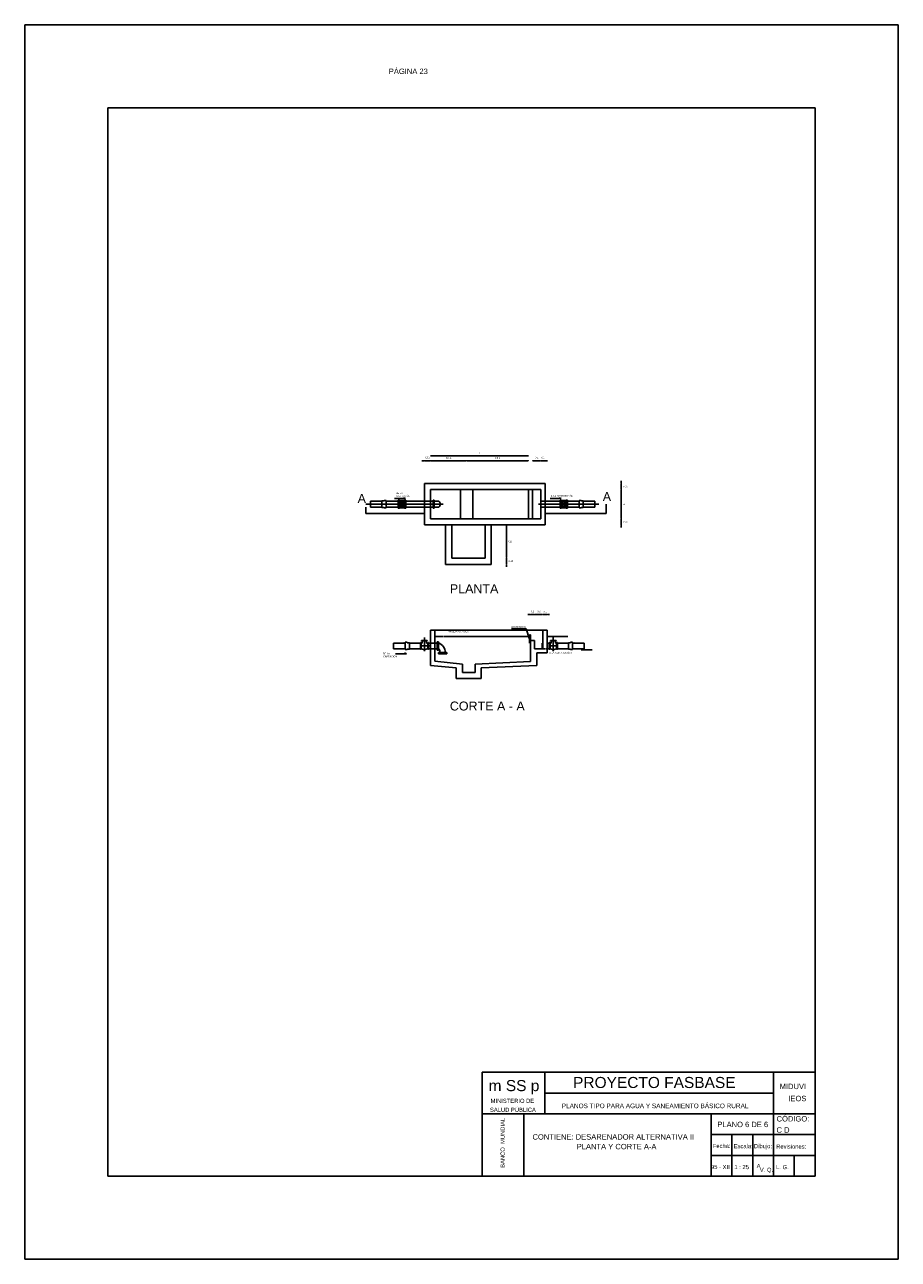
# Model space of a CAD drawing. Header units: metres. Extents: x 2029 to 4131, y 3282 to 4383.
# Tile 25 of 26: x 2539 to 2560, y 4353 to 4383. Entities that reach past the tile are written whole.
import ezdxf
from ezdxf.enums import TextEntityAlignment as Align

# ---------------------------------------------------------------- set-up
doc = ezdxf.new("R2010")
doc.units = ezdxf.units.M
doc.linetypes.add('ACAD_ISO02W100', pattern=[15, 12, -3])
doc.layers.add('Cotas', color=7, linetype='Continuous')
doc.layers.add('Dibujo', color=7, linetype='Continuous')
doc.styles.add('Annotative', font='arial.ttf')
doc.styles.get("Standard").update_dxf_attribs({"font": 'arial.ttf'})
doc.dimstyles.new('Vero', dxfattribs={"dimtxt": 0.04, "dimasz": 0.03, "dimexe": 1.25, "dimexo": 0.625, "dimgap": 0.05, "dimtad": 2, "dimtih": 1, "dimtoh": 1, "dimtxsty": 'Standard', "dimblk": 'DOT', "dimcen": 0, "dimse1": 1, "dimse2": 1, "dimadec": 0, "dimazin": 0, "dimtfac": 1, "dimtix": 1, "dimtmove": 0, "dimatfit": 2, "dimfxl": 1, "dimarcsym": 2})

# ---------------------------------------------------------------- blocks, each defined once
blk = doc.blocks.new('_Dot')
at = {"color": 0, "linetype": 'ByBlock', "lineweight": -2}
blk.add_line((-0.5, 0), (-1, 0), dxfattribs=at)
at = {"color": 0, "linetype": 'ByBlock', "const_width": 0.5}
blk.add_lwpolyline([(-0.25, 0, 1), (0.25, 0, 1)], format="xyb", close=True, dxfattribs=at)
blk = doc.blocks.new('*D183')
at = {"layer": 'Cotas', "color": 0, "linetype": 'ACAD_ISO02W100', "lineweight": -2, "transparency": 16777216}
for p, q in [((2548.308, 4372.476), (2548.278, 4372.476)), ((2548.488, 4372.476), (2548.338, 4372.476)), ((2548.518, 4372.476), (2548.548, 4372.476))]:
    blk.add_line(p, q, dxfattribs=at)
at = {"layer": 'Defpoints', "color": 0, "linetype": 'ACAD_ISO02W100', "transparency": 16777216}
for p in [(2548.338, 4372.476), (2548.338, 4371.931), (2548.488, 4371.781)]:
    blk.add_point(p, dxfattribs=at)
at = {"layer": 'Cotas', "color": 0, "linetype": 'ACAD_ISO02W100', "lineweight": -2, "transparency": 16777216, "xscale": 0.03, "yscale": 0.03, "zscale": 0.03}
blk.add_blockref('_Dot', (2548.338, 4372.476), dxfattribs=at)
at = {"layer": 'Cotas', "color": 0, "linetype": 'ACAD_ISO02W100', "lineweight": -2, "transparency": 16777216, "xscale": 0.03, "yscale": 0.03, "zscale": 0.03, "rotation": 180}
blk.add_blockref('_Dot', (2548.488, 4372.476), dxfattribs=at)
at = {"layer": 'Cotas', "color": 0, "linetype": 'ACAD_ISO02W100', "transparency": 16777216, "insert": (2548.413, 4372.551), "char_height": 0.04, "attachment_point": 5}
blk.add_mtext('0,15', dxfattribs=at)
blk = doc.blocks.new('*D184')
at = {"layer": 'Cotas', "color": 0, "lineweight": -2, "transparency": 16777216}
blk.add_line((2550.316, 4370.901), (2550.316, 4370.161), dxfattribs=at)
at = {"layer": 'Defpoints', "color": 0, "transparency": 16777216}
for p in [(2549.947, 4370.931), (2549.797, 4370.131), (2550.316, 4370.131)]:
    blk.add_point(p, dxfattribs=at)
at = {"layer": 'Cotas', "color": 0, "lineweight": -2, "transparency": 16777216, "xscale": 0.03, "yscale": 0.03, "zscale": 0.03}
for p, rotation in [((2550.316, 4370.931), 90), ((2550.316, 4370.131), 270)]:
    blk.add_blockref('_Dot', p, dxfattribs=dict(at, rotation=rotation))
at = {"layer": 'Cotas', "color": 0, "transparency": 16777216, "insert": (2550.402, 4370.531), "char_height": 0.04, "attachment_point": 5}
blk.add_mtext('0,8', dxfattribs=at)
blk = doc.blocks.new('*D185')
at = {"layer": 'Cotas', "color": 0, "lineweight": -2, "transparency": 16777216}
for p, q in [((2550.316, 4370.161), (2550.316, 4370.191)), ((2550.316, 4370.131), (2550.316, 4369.981)), ((2550.316, 4369.951), (2550.316, 4369.921))]:
    blk.add_line(p, q, dxfattribs=at)
at = {"layer": 'Defpoints', "color": 0, "transparency": 16777216}
for p in [(2549.797, 4370.131), (2549.797, 4369.981), (2550.316, 4369.981)]:
    blk.add_point(p, dxfattribs=at)
at = {"layer": 'Cotas', "color": 0, "lineweight": -2, "transparency": 16777216, "xscale": 0.03, "yscale": 0.03, "zscale": 0.03}
for p, rotation in [((2550.316, 4370.131), 270), ((2550.316, 4369.981), 90)]:
    blk.add_blockref('_Dot', p, dxfattribs=dict(at, rotation=rotation))
at = {"layer": 'Cotas', "color": 0, "transparency": 16777216, "insert": (2550.418, 4370.056), "char_height": 0.04, "attachment_point": 5}
blk.add_mtext('0,15', dxfattribs=at)
blk = doc.blocks.new('*D186')
at = {"layer": 'Cotas', "color": 0, "lineweight": -2, "transparency": 16777216}
blk.add_line((2548.518, 4372.476), (2549.325, 4372.476), dxfattribs=at)
at = {"layer": 'Defpoints', "color": 0, "transparency": 16777216}
for p in [(2549.355, 4372.476), (2548.488, 4371.781), (2549.355, 4371.781)]:
    blk.add_point(p, dxfattribs=at)
at = {"layer": 'Cotas', "color": 0, "lineweight": -2, "transparency": 16777216, "xscale": 0.03, "yscale": 0.03, "zscale": 0.03, "rotation": 180}
blk.add_blockref('_Dot', (2548.488, 4372.476), dxfattribs=at)
at = {"layer": 'Cotas', "color": 0, "lineweight": -2, "transparency": 16777216, "xscale": 0.03, "yscale": 0.03, "zscale": 0.03}
blk.add_blockref('_Dot', (2549.355, 4372.476), dxfattribs=at)
at = {"layer": 'Cotas', "color": 0, "transparency": 16777216, "insert": (2548.922, 4372.547), "char_height": 0.04, "attachment_point": 5}
blk.add_mtext('1/3 L', dxfattribs=at)
blk = doc.blocks.new('*D187')
at = {"layer": 'Cotas', "color": 0, "lineweight": -2, "transparency": 16777216}
blk.add_line((2549.385, 4372.476), (2550.808, 4372.476), dxfattribs=at)
at = {"layer": 'Defpoints', "color": 0, "transparency": 16777216}
for p in [(2550.838, 4372.476), (2549.355, 4371.771), (2550.838, 4371.781)]:
    blk.add_point(p, dxfattribs=at)
at = {"layer": 'Cotas', "color": 0, "lineweight": -2, "transparency": 16777216, "xscale": 0.03, "yscale": 0.03, "zscale": 0.03, "rotation": 180}
blk.add_blockref('_Dot', (2549.355, 4372.476), dxfattribs=at)
at = {"layer": 'Cotas', "color": 0, "lineweight": -2, "transparency": 16777216, "xscale": 0.03, "yscale": 0.03, "zscale": 0.03}
blk.add_blockref('_Dot', (2550.838, 4372.476), dxfattribs=at)
at = {"layer": 'Cotas', "color": 0, "transparency": 16777216, "insert": (2550.097, 4372.547), "char_height": 0.04, "attachment_point": 5}
blk.add_mtext('2/3 L', dxfattribs=at)
blk = doc.blocks.new('*D188')
at = {"layer": 'Cotas', "color": 0, "lineweight": -2, "transparency": 16777216}
blk.add_line((2550.968, 4372.476), (2551.108, 4372.476), dxfattribs=at)
at = {"layer": 'Defpoints', "color": 0, "transparency": 16777216}
for p in [(2551.138, 4372.476), (2550.938, 4371.781), (2551.138, 4371.781)]:
    blk.add_point(p, dxfattribs=at)
at = {"layer": 'Cotas', "color": 0, "lineweight": -2, "transparency": 16777216, "xscale": 0.03, "yscale": 0.03, "zscale": 0.03, "rotation": 180}
blk.add_blockref('_Dot', (2550.938, 4372.476), dxfattribs=at)
at = {"layer": 'Cotas', "color": 0, "lineweight": -2, "transparency": 16777216, "xscale": 0.03, "yscale": 0.03, "zscale": 0.03}
blk.add_blockref('_Dot', (2551.138, 4372.476), dxfattribs=at)
at = {"layer": 'Cotas', "color": 0, "transparency": 16777216, "insert": (2551.038, 4372.551), "char_height": 0.04, "attachment_point": 5}
blk.add_mtext('0,2', dxfattribs=at)
blk = doc.blocks.new('*D189')
at = {"layer": 'Cotas', "color": 0, "lineweight": -2, "transparency": 16777216}
for p, q in [((2551.108, 4372.476), (2551.078, 4372.476)), ((2551.138, 4372.476), (2551.238, 4372.476)), ((2551.268, 4372.476), (2551.298, 4372.476))]:
    blk.add_line(p, q, dxfattribs=at)
at = {"layer": 'Defpoints', "color": 0, "transparency": 16777216}
for p in [(2551.238, 4372.476), (2551.138, 4371.781), (2551.238, 4371.781)]:
    blk.add_point(p, dxfattribs=at)
at = {"layer": 'Cotas', "color": 0, "lineweight": -2, "transparency": 16777216, "xscale": 0.03, "yscale": 0.03, "zscale": 0.03}
blk.add_blockref('_Dot', (2551.138, 4372.476), dxfattribs=at)
at = {"layer": 'Cotas', "color": 0, "lineweight": -2, "transparency": 16777216, "xscale": 0.03, "yscale": 0.03, "zscale": 0.03, "rotation": 180}
blk.add_blockref('_Dot', (2551.238, 4372.476), dxfattribs=at)
at = {"layer": 'Cotas', "color": 0, "transparency": 16777216, "insert": (2551.188, 4372.551), "char_height": 0.04, "attachment_point": 5}
blk.add_mtext('0,1', dxfattribs=at)
blk = doc.blocks.new('*D190')
at = {"layer": 'Cotas', "color": 0, "lineweight": -2, "transparency": 16777216}
blk.add_line((2548.518, 4372.592), (2550.808, 4372.592), dxfattribs=at)
at = {"layer": 'Defpoints', "color": 0, "transparency": 16777216}
for p in [(2550.838, 4372.592), (2548.488, 4371.781), (2550.838, 4371.781)]:
    blk.add_point(p, dxfattribs=at)
at = {"layer": 'Cotas', "color": 0, "lineweight": -2, "transparency": 16777216, "xscale": 0.03, "yscale": 0.03, "zscale": 0.03, "rotation": 180}
blk.add_blockref('_Dot', (2548.488, 4372.592), dxfattribs=at)
at = {"layer": 'Cotas', "color": 0, "lineweight": -2, "transparency": 16777216, "xscale": 0.03, "yscale": 0.03, "zscale": 0.03}
blk.add_blockref('_Dot', (2550.838, 4372.592), dxfattribs=at)
at = {"layer": 'Cotas', "color": 0, "transparency": 16777216, "insert": (2549.663, 4372.662), "char_height": 0.04, "attachment_point": 5}
blk.add_mtext('L', dxfattribs=at)
blk = doc.blocks.new('*D191')
at = {"layer": 'Cotas', "color": 0, "lineweight": -2, "transparency": 16777216}
for p, q in [((2553.072, 4371.961), (2553.072, 4371.991)), ((2553.072, 4371.781), (2553.072, 4371.931)), ((2553.072, 4371.751), (2553.072, 4371.721))]:
    blk.add_line(p, q, dxfattribs=at)
at = {"layer": 'Defpoints', "color": 0, "transparency": 16777216}
for p in [(2551.138, 4371.931), (2553.072, 4371.931), (2551.138, 4371.781)]:
    blk.add_point(p, dxfattribs=at)
at = {"layer": 'Cotas', "color": 0, "lineweight": -2, "transparency": 16777216, "xscale": 0.03, "yscale": 0.03, "zscale": 0.03}
for p, rotation in [((2553.072, 4371.931), 270), ((2553.072, 4371.781), 90)]:
    blk.add_blockref('_Dot', p, dxfattribs=dict(at, rotation=rotation))
at = {"layer": 'Cotas', "color": 0, "transparency": 16777216, "insert": (2553.175, 4371.856), "char_height": 0.04, "attachment_point": 5}
blk.add_mtext('0,15', dxfattribs=at)
blk = doc.blocks.new('*D192')
at = {"layer": 'Cotas', "color": 0, "lineweight": -2, "transparency": 16777216}
blk.add_line((2553.072, 4371.111), (2553.072, 4371.751), dxfattribs=at)
at = {"layer": 'Defpoints', "color": 0, "transparency": 16777216}
for p in [(2551.138, 4371.781), (2553.072, 4371.781), (2551.138, 4371.081)]:
    blk.add_point(p, dxfattribs=at)
at = {"layer": 'Cotas', "color": 0, "lineweight": -2, "transparency": 16777216, "xscale": 0.03, "yscale": 0.03, "zscale": 0.03}
for p, rotation in [((2553.072, 4371.781), 90), ((2553.072, 4371.081), 270)]:
    blk.add_blockref('_Dot', p, dxfattribs=dict(at, rotation=rotation))
at = {"layer": 'Cotas', "color": 0, "transparency": 16777216, "insert": (2553.141, 4371.431), "char_height": 0.04, "attachment_point": 5}
blk.add_mtext('A', dxfattribs=at)
blk = doc.blocks.new('*D193')
at = {"layer": 'Cotas', "color": 0, "lineweight": -2, "transparency": 16777216}
for p, q in [((2553.072, 4371.111), (2553.072, 4371.141)), ((2553.072, 4370.931), (2553.072, 4371.081)), ((2553.072, 4370.901), (2553.072, 4370.871))]:
    blk.add_line(p, q, dxfattribs=at)
at = {"layer": 'Defpoints', "color": 0, "transparency": 16777216}
for p in [(2551.238, 4371.081), (2553.072, 4371.081), (2551.238, 4370.931)]:
    blk.add_point(p, dxfattribs=at)
at = {"layer": 'Cotas', "color": 0, "lineweight": -2, "transparency": 16777216, "xscale": 0.03, "yscale": 0.03, "zscale": 0.03}
for p, rotation in [((2553.072, 4371.081), 270), ((2553.072, 4370.931), 90)]:
    blk.add_blockref('_Dot', p, dxfattribs=dict(at, rotation=rotation))
at = {"layer": 'Cotas', "color": 0, "transparency": 16777216, "insert": (2553.175, 4371.006), "char_height": 0.04, "attachment_point": 5}
blk.add_mtext('0,15', dxfattribs=at)
blk = doc.blocks.new('*D194')
at = {"layer": 'Defpoints', "color": 0, "transparency": 16777216}
for p in [(2551.288, 4368.774), (2551.188, 4368.401), (2551.288, 4368.401)]:
    blk.add_point(p, dxfattribs=at)
at = {"layer": 'Dibujo', "color": 0, "lineweight": -2, "transparency": 16777216}
for p, q in [((2551.158, 4368.774), (2551.128, 4368.774)), ((2551.188, 4368.774), (2551.288, 4368.774)), ((2551.318, 4368.774), (2551.348, 4368.774))]:
    blk.add_line(p, q, dxfattribs=at)
at = {"layer": 'Dibujo', "color": 0, "lineweight": -2, "transparency": 16777216, "xscale": 0.03, "yscale": 0.03, "zscale": 0.03}
blk.add_blockref('_Dot', (2551.188, 4368.774), dxfattribs=at)
at = {"layer": 'Dibujo', "color": 0, "lineweight": -2, "transparency": 16777216, "xscale": 0.03, "yscale": 0.03, "zscale": 0.03, "rotation": 180}
blk.add_blockref('_Dot', (2551.288, 4368.774), dxfattribs=at)
at = {"layer": 'Dibujo', "color": 0, "transparency": 16777216, "insert": (2551.238, 4368.848), "char_height": 0.04, "attachment_point": 5}
blk.add_mtext('0,1', dxfattribs=at)
blk = doc.blocks.new('*D195')
at = {"layer": 'Defpoints', "color": 0, "transparency": 16777216}
for p in [(2551.188, 4368.774), (2550.988, 4367.951), (2551.188, 4367.951)]:
    blk.add_point(p, dxfattribs=at)
at = {"layer": 'Dibujo', "color": 0, "lineweight": -2, "transparency": 16777216}
blk.add_line((2551.018, 4368.774), (2551.158, 4368.774), dxfattribs=at)
at = {"layer": 'Dibujo', "color": 0, "lineweight": -2, "transparency": 16777216, "xscale": 0.03, "yscale": 0.03, "zscale": 0.03, "rotation": 180}
blk.add_blockref('_Dot', (2550.988, 4368.774), dxfattribs=at)
at = {"layer": 'Dibujo', "color": 0, "lineweight": -2, "transparency": 16777216, "xscale": 0.03, "yscale": 0.03, "zscale": 0.03}
blk.add_blockref('_Dot', (2551.188, 4368.774), dxfattribs=at)
at = {"layer": 'Dibujo', "color": 0, "transparency": 16777216, "insert": (2551.088, 4368.848), "char_height": 0.04, "attachment_point": 5}
blk.add_mtext('0,2', dxfattribs=at)
blk = doc.blocks.new('*D196')
at = {"layer": 'Defpoints', "color": 0, "transparency": 16777216}
for p in [(2550.888, 4368.774), (2550.888, 4368.151), (2550.988, 4368.151)]:
    blk.add_point(p, dxfattribs=at)
at = {"layer": 'Dibujo', "color": 0, "lineweight": -2, "transparency": 16777216}
for p, q in [((2550.858, 4368.774), (2550.828, 4368.774)), ((2550.988, 4368.774), (2550.888, 4368.774)), ((2551.018, 4368.774), (2551.048, 4368.774))]:
    blk.add_line(p, q, dxfattribs=at)
at = {"layer": 'Dibujo', "color": 0, "lineweight": -2, "transparency": 16777216, "xscale": 0.03, "yscale": 0.03, "zscale": 0.03}
blk.add_blockref('_Dot', (2550.888, 4368.774), dxfattribs=at)
at = {"layer": 'Dibujo', "color": 0, "lineweight": -2, "transparency": 16777216, "xscale": 0.03, "yscale": 0.03, "zscale": 0.03, "rotation": 180}
blk.add_blockref('_Dot', (2550.988, 4368.774), dxfattribs=at)
at = {"layer": 'Dibujo', "color": 0, "transparency": 16777216, "insert": (2550.938, 4368.848), "char_height": 0.04, "attachment_point": 5}
blk.add_mtext('0,1', dxfattribs=at)

msp = doc.modelspace()

# ---------------------------------------------------------------- linework, layer by layer
at = {"layer": 'Cotas'}
for p, q in [((2550.433, 4368.436), (2550.783, 4368.436)), ((2550.783, 4368.436), (2550.868, 4368.187))]:
    msp.add_line(p, q, dxfattribs=at)
at = {"layer": 'Dibujo', "color": 0, "linetype": 'ByBlock'}
for p, q in [((2538.73, 4382.965), (2559.73, 4382.965)), ((2538.73, 4353.265), (2538.73, 4382.965)), ((2538.73, 4382.965), (2541.73, 4382.965)), ((2538.73, 4382.965), (2541.23, 4382.965)), ((2559.73, 4382.965), (2559.73, 4353.265)), ((2540.73, 4380.965), (2540.73, 4355.265)), ((2557.73, 4380.965), (2540.73, 4380.965)), ((2557.73, 4380.965), (2557.73, 4355.265)), ((2549.73, 4357.765), (2549.73, 4355.265)), ((2557.73, 4357.765), (2549.73, 4357.765)), ((2551.23, 4357.765), (2551.23, 4356.765)), ((2556.73, 4355.265), (2556.73, 4357.765)), ((2556.73, 4357.265), (2551.23, 4357.265)), ((2557.73, 4356.765), (2549.73, 4356.765)), ((2550.73, 4356.765), (2550.73, 4355.265)), ((2550.73, 4355.265), (2550.73, 4356.765)), ((2555.23, 4355.265), (2555.23, 4356.765)), ((2557.73, 4356.265), (2555.23, 4356.265)), ((2555.73, 4355.265), (2555.73, 4356.265)), ((2556.23, 4355.265), (2556.23, 4356.265)), ((2557.73, 4355.765), (2555.23, 4355.765)), ((2557.23, 4355.265), (2557.23, 4355.765)), ((2557.73, 4355.265), (2540.73, 4355.265)), ((2559.73, 4353.265), (2538.73, 4353.265))]:
    msp.add_line(p, q, dxfattribs=at)
at = {"layer": 'Dibujo', "linetype": 'ACAD_ISO02W100'}
for p, q in [((2551.238, 4371.931), (2548.338, 4371.931)), ((2548.338, 4371.931), (2548.338, 4370.931)), ((2551.238, 4370.931), (2551.238, 4371.931)), ((2547.62, 4371.566), (2547.884, 4371.566)), ((2547.884, 4371.566), (2547.838, 4371.587)), ((2551.138, 4371.781), (2548.488, 4371.781)), ((2548.488, 4371.781), (2548.488, 4371.081)), ((2549.205, 4371.781), (2549.205, 4371.081)), ((2549.505, 4371.781), (2549.505, 4371.081)), ((2550.838, 4371.081), (2550.838, 4371.781)), ((2550.938, 4371.081), (2550.938, 4371.781)), ((2551.138, 4371.081), (2551.138, 4371.781)), ((2551.36, 4371.566), (2551.623, 4371.566)), ((2551.623, 4371.566), (2551.577, 4371.587)), ((2548.786, 4371.431), (2546.934, 4371.431)), ((2547.318, 4371.501), (2547.04, 4371.501)), ((2547.04, 4371.501), (2547.04, 4371.361)), ((2547.318, 4371.361), (2547.04, 4371.361)), ((2547.318, 4371.354), (2547.318, 4371.508)), ((2547.318, 4371.354), (2547.318, 4371.508)), ((2547.318, 4371.508), (2547.368, 4371.508)), ((2547.318, 4371.354), (2547.368, 4371.354)), ((2547.418, 4371.518), (2547.368, 4371.518)), ((2547.368, 4371.518), (2547.368, 4371.508)), ((2547.368, 4371.345), (2547.368, 4371.354)), ((2547.418, 4371.345), (2547.368, 4371.345)), ((2547.418, 4371.345), (2547.418, 4371.518)), ((2547.71, 4371.501), (2547.418, 4371.501)), ((2547.71, 4371.361), (2547.418, 4371.361)), ((2547.468, 4371.518), (2547.468, 4371.518)), ((2547.71, 4371.331), (2547.71, 4371.531)), ((2547.74, 4371.531), (2547.71, 4371.531)), ((2547.74, 4371.331), (2547.71, 4371.331)), ((2547.74, 4371.331), (2547.74, 4371.531)), ((2547.861, 4371.518), (2547.74, 4371.518)), ((2547.861, 4371.345), (2547.74, 4371.345)), ((2547.761, 4371.386), (2547.839, 4371.477)), ((2547.761, 4371.477), (2547.839, 4371.386)), ((2547.861, 4371.331), (2547.861, 4371.531)), ((2547.861, 4371.531), (2547.891, 4371.531)), ((2547.861, 4371.531), (2547.891, 4371.531)), ((2547.861, 4371.331), (2547.891, 4371.331)), ((2547.891, 4371.331), (2547.891, 4371.531)), ((2548.546, 4371.501), (2547.891, 4371.501)), ((2548.546, 4371.361), (2547.891, 4371.361)), ((2548.546, 4371.331), (2548.546, 4371.531)), ((2548.546, 4371.531), (2548.576, 4371.531)), ((2548.546, 4371.531), (2548.576, 4371.531)), ((2548.546, 4371.331), (2548.576, 4371.331)), ((2548.576, 4371.331), (2548.576, 4371.531)), ((2551.078, 4371.431), (2552.534, 4371.431)), ((2551.138, 4371.501), (2551.6, 4371.501)), ((2551.138, 4371.361), (2551.6, 4371.361)), ((2551.6, 4371.331), (2551.6, 4371.531)), ((2551.63, 4371.531), (2551.6, 4371.531)), ((2551.63, 4371.531), (2551.6, 4371.531)), ((2551.6, 4371.331), (2551.63, 4371.331)), ((2551.63, 4371.331), (2551.63, 4371.531)), ((2551.63, 4371.518), (2551.75, 4371.518)), ((2551.63, 4371.345), (2551.75, 4371.345)), ((2551.651, 4371.386), (2551.729, 4371.477)), ((2551.651, 4371.477), (2551.729, 4371.386)), ((2551.75, 4371.531), (2551.78, 4371.531)), ((2551.75, 4371.531), (2551.78, 4371.531)), ((2551.75, 4371.331), (2551.75, 4371.531)), ((2551.75, 4371.331), (2551.78, 4371.331)), ((2551.78, 4371.331), (2551.78, 4371.531)), ((2551.78, 4371.501), (2552.058, 4371.501)), ((2551.78, 4371.361), (2552.058, 4371.361)), ((2552.058, 4371.345), (2552.058, 4371.518)), ((2552.058, 4371.345), (2552.058, 4371.518)), ((2552.058, 4371.518), (2552.108, 4371.518)), ((2552.058, 4371.345), (2552.108, 4371.345)), ((2552.108, 4371.518), (2552.108, 4371.508)), ((2552.158, 4371.508), (2552.108, 4371.508)), ((2552.158, 4371.354), (2552.108, 4371.354)), ((2552.108, 4371.345), (2552.108, 4371.354)), ((2552.158, 4371.354), (2552.158, 4371.508)), ((2552.158, 4371.501), (2552.437, 4371.501)), ((2552.158, 4371.361), (2552.437, 4371.361)), ((2552.208, 4371.518), (2552.208, 4371.518)), ((2552.437, 4371.501), (2552.437, 4371.361)), ((2548.338, 4370.931), (2551.238, 4370.931)), ((2548.847, 4370.931), (2548.847, 4369.981)), ((2548.997, 4370.931), (2548.997, 4370.131)), ((2549.797, 4370.931), (2549.797, 4370.131)), ((2549.947, 4370.931), (2549.947, 4369.981)), ((2548.997, 4370.131), (2549.797, 4370.131)), ((2548.847, 4369.981), (2549.947, 4369.981)), ((2547.877, 4368.091), (2547.598, 4368.091)), ((2547.598, 4368.091), (2547.598, 4367.951)), ((2547.827, 4368.108), (2547.827, 4368.108)), ((2547.877, 4367.935), (2547.877, 4368.108)), ((2547.877, 4367.935), (2547.877, 4368.108)), ((2547.877, 4368.108), (2547.927, 4368.108)), ((2547.977, 4368.098), (2547.927, 4368.098)), ((2547.977, 4367.944), (2547.977, 4368.098)), ((2547.977, 4367.944), (2547.977, 4368.098)), ((2548.262, 4368.091), (2547.977, 4368.091)), ((2548.242, 4368.104), (2548.242, 4367.939)), ((2548.262, 4367.939), (2548.262, 4368.104)), ((2548.283, 4368.091), (2548.262, 4368.091)), ((2548.406, 4368.153), (2548.271, 4368.153)), ((2548.271, 4368.153), (2548.271, 4368.145)), ((2548.406, 4368.145), (2548.271, 4368.145)), ((2548.283, 4368.145), (2548.283, 4368.091)), ((2548.338, 4368.224), (2548.338, 4367.898)), ((2548.393, 4368.145), (2548.393, 4368.091)), ((2548.418, 4368.091), (2548.393, 4368.091)), ((2548.418, 4368.091), (2548.403, 4368.091)), ((2548.406, 4368.153), (2548.406, 4368.145)), ((2548.418, 4368.104), (2548.418, 4367.951)), ((2548.438, 4368.104), (2548.438, 4367.939)), ((2548.488, 4368.091), (2548.438, 4368.091)), ((2548.646, 4367.921), (2548.646, 4368.121)), ((2548.646, 4368.121), (2548.676, 4368.121)), ((2548.646, 4368.121), (2548.676, 4368.121)), ((2548.676, 4367.921), (2548.676, 4368.121)), ((2551.288, 4368.091), (2551.338, 4368.091)), ((2551.338, 4368.104), (2551.338, 4367.939)), ((2551.358, 4368.104), (2551.358, 4367.939)), ((2551.358, 4368.091), (2551.373, 4368.091)), ((2551.358, 4368.091), (2551.383, 4368.091)), ((2551.371, 4368.153), (2551.506, 4368.153)), ((2551.371, 4368.153), (2551.371, 4368.145)), ((2551.371, 4368.145), (2551.506, 4368.145)), ((2551.383, 4368.145), (2551.383, 4368.091)), ((2551.438, 4368.224), (2551.438, 4367.898)), ((2551.493, 4368.145), (2551.493, 4368.091)), ((2551.493, 4368.091), (2551.515, 4368.091)), ((2551.506, 4368.153), (2551.506, 4368.145)), ((2551.515, 4367.939), (2551.515, 4368.104)), ((2551.515, 4368.091), (2551.8, 4368.091)), ((2551.535, 4368.104), (2551.535, 4367.939)), ((2551.8, 4367.944), (2551.8, 4368.098)), ((2551.8, 4367.944), (2551.8, 4368.098)), ((2551.8, 4368.098), (2551.85, 4368.098)), ((2551.9, 4368.108), (2551.85, 4368.108)), ((2551.9, 4367.935), (2551.9, 4368.108)), ((2551.9, 4367.935), (2551.9, 4368.108)), ((2551.9, 4368.091), (2552.179, 4368.091)), ((2551.95, 4368.108), (2551.95, 4368.108)), ((2552.179, 4368.091), (2552.179, 4367.951)), ((2547.877, 4367.951), (2547.598, 4367.951)), ((2547.644, 4367.834), (2547.907, 4367.834)), ((2547.907, 4367.834), (2547.861, 4367.855)), ((2547.877, 4367.935), (2547.927, 4367.935)), ((2547.977, 4367.944), (2547.927, 4367.944)), ((2547.927, 4367.935), (2547.927, 4367.944)), ((2548.262, 4367.951), (2547.977, 4367.951)), ((2548.262, 4367.939), (2548.242, 4367.939)), ((2548.418, 4367.939), (2548.418, 4367.951)), ((2548.438, 4367.939), (2548.418, 4367.939)), ((2548.646, 4367.921), (2548.676, 4367.921)), ((2551.188, 4367.951), (2551.238, 4367.951)), ((2551.258, 4367.951), (2551.273, 4367.951)), ((2551.338, 4367.939), (2551.358, 4367.939)), ((2551.515, 4367.951), (2551.8, 4367.951)), ((2551.515, 4367.939), (2551.535, 4367.939)), ((2551.8, 4367.944), (2551.85, 4367.944)), ((2551.85, 4367.935), (2551.85, 4367.944)), ((2551.9, 4367.935), (2551.85, 4367.935)), ((2551.9, 4367.951), (2552.179, 4367.951)), ((2552.104, 4367.927), (2552.368, 4367.927))]:
    msp.add_line(p, q, dxfattribs=at)
at = {"layer": 'Dibujo'}
for p, q in [((2546.934, 4371.203), (2546.934, 4371.361)), ((2548.576, 4371.501), (2548.686, 4371.501)), ((2548.686, 4371.361), (2548.576, 4371.361)), ((2552.711, 4371.203), (2552.711, 4371.431)), ((2548.338, 4371.203), (2546.934, 4371.203)), ((2548.488, 4371.081), (2551.138, 4371.081)), ((2551.238, 4371.203), (2552.711, 4371.203)), ((2548.488, 4368.401), (2551.288, 4368.401)), ((2548.488, 4368.401), (2548.488, 4367.551)), ((2548.588, 4368.401), (2548.588, 4367.651)), ((2550.888, 4368.287), (2550.868, 4368.287)), ((2550.868, 4368.287), (2550.868, 4368.087)), ((2550.888, 4368.151), (2550.888, 4368.287)), ((2551.188, 4368.401), (2551.188, 4367.951)), ((2551.288, 4368.401), (2551.288, 4367.851)), ((2548.262, 4368.104), (2548.242, 4368.104)), ((2548.418, 4368.022), (2548.262, 4368.022)), ((2548.438, 4368.104), (2548.418, 4368.104)), ((2548.488, 4368.022), (2548.438, 4368.022)), ((2548.488, 4368.091), (2548.646, 4368.091)), ((2548.588, 4368.251), (2548.788, 4368.251)), ((2548.808, 4368.251), (2550.868, 4368.251)), ((2550.888, 4368.151), (2550.888, 4367.645)), ((2550.988, 4368.151), (2550.888, 4368.151)), ((2550.988, 4368.151), (2550.988, 4367.951)), ((2551.188, 4368.091), (2551.167, 4368.091)), ((2551.167, 4368.091), (2551.167, 4367.951)), ((2551.288, 4368.251), (2551.786, 4368.251)), ((2551.338, 4368.104), (2551.358, 4368.104)), ((2551.358, 4368.022), (2551.515, 4368.022)), ((2551.515, 4368.104), (2551.535, 4368.104)), ((2551.85, 4368.108), (2551.85, 4368.098)), ((2548.273, 4367.951), (2548.262, 4367.951)), ((2548.418, 4367.951), (2548.403, 4367.951)), ((2548.488, 4367.951), (2548.438, 4367.951)), ((2548.488, 4367.951), (2548.646, 4367.951)), ((2548.676, 4367.864), (2548.876, 4367.864)), ((2548.676, 4367.864), (2548.676, 4367.834)), ((2548.676, 4367.834), (2548.876, 4367.834)), ((2548.71, 4367.892), (2548.71, 4367.864)), ((2548.876, 4367.834), (2548.876, 4367.864)), ((2551.188, 4367.951), (2550.988, 4367.951)), ((2551.038, 4367.851), (2551.038, 4367.551)), ((2551.038, 4367.851), (2551.288, 4367.851)), ((2551.288, 4367.951), (2551.338, 4367.951)), ((2551.358, 4367.951), (2551.373, 4367.951)), ((2551.503, 4367.951), (2551.515, 4367.951)), ((2548.488, 4367.551), (2549.105, 4367.497)), ((2548.588, 4367.651), (2549.255, 4367.585)), ((2549.105, 4367.497), (2549.105, 4367.235)), ((2549.255, 4367.585), (2549.255, 4367.385)), ((2549.555, 4367.585), (2550.888, 4367.645)), ((2549.555, 4367.385), (2549.555, 4367.585)), ((2549.705, 4367.497), (2551.038, 4367.551)), ((2549.705, 4367.235), (2549.705, 4367.497)), ((2549.105, 4367.235), (2549.705, 4367.235)), ((2549.255, 4367.385), (2549.555, 4367.385))]:
    msp.add_line(p, q, dxfattribs=at)
at = {"layer": 'Dibujo', "linetype": 'ACAD_ISO02W100'}
for centre in [(2547.8, 4371.431), (2551.69, 4371.431)]:
    msp.add_circle(centre, 0.0599, dxfattribs=at)
at = {"layer": 'Dibujo'}
for centre, radius, start, end in [((2548.622, 4371.432), 0.0943, 312.7182, 47.2818), ((2548.582, 4367.844), 0.265, 4.4439, 69.2297), ((2548.635, 4367.889), 0.0747, 357.433, 57.0197)]:
    msp.add_arc(centre, radius, start, end, dxfattribs=at)
at = {"layer": 'Dibujo', "linetype": 'ACAD_ISO02W100'}
for centre in [(2548.338, 4368.072), (2551.438, 4368.072)]:
    msp.add_arc(centre, 0.137, 241.6778, 298.3222, dxfattribs=at)

# ---------------------------------------------------------------- texts
for s, height, p in [('A', 0.215, (2546.733, 4371.46)), ('DE LA ', 0.0412, (2547.649, 4371.676)), ('CAPTACIÓN', 0.0412, (2547.656, 4371.606)), ('A LA CONDUCCIÓN', 0.04121, (2551.38, 4371.609)), ('A', 0.215, (2552.626, 4371.506)), ('PLANTA', 0.2148, (2548.95, 4369.289)), ('NIVEL MAX. AGUA', 0.04121, (2548.907, 4368.349)), ('VERTEDERO', 0.0412, (2550.418, 4368.449)), ('DE LA ', 0.0412, (2547.34, 4367.815)), ('CAPTACIÓN', 0.0412, (2547.347, 4367.745)), ('A LA CONDUCCIÓN', 0.04121, (2551.337, 4367.837)), ('CORTE A - A', 0.21478, (2548.95, 4366.468))]:
    msp.add_text(s, height=height, dxfattribs=at).set_placement(p)
at = {"layer": 'Dibujo', "color": 0, "linetype": 'ByBlock'}
for s, height, p in [('PROYECTO FASBASE', 0.26624, (2551.913, 4357.386)), ('m SS p', 0.2662, (2549.883, 4357.311)), ('PLANOS TIPO PARA AGUA Y SANEAMIENTO BÁSICO RURAL', 0.11076, (2551.641, 4356.901))]:
    msp.add_text(s, height=height, dxfattribs=at).set_placement(p)
at = {"layer": 'Dibujo', "color": 0, "linetype": 'ByBlock', "style": 'Annotative'}
for s, p in [('MIDUVI', (2556.879, 4357.36)), ('IEOS', (2557.087, 4357.069)), ('CÓDIGO:', (2556.805, 4356.581)), ('PLANO 6 DE 6', (2555.381, 4356.445)), ('C D', (2556.804, 4356.311)), ('CONTIENE: DESARENADOR ALTERNATIVA II', (2550.937, 4356.145))]:
    msp.add_text(s, height=0.13, dxfattribs=at).set_placement(p)
at = {"layer": 'Dibujo', "color": 0, "linetype": 'ByBlock'}
for s, p in [('MINISTERIO DE', (2550.454, 4357.028)), ('SALUD PÚBLICA', (2550.466, 4356.812)), ('Fecha:', (2555.485, 4355.943)), ('Escala:', (2556.002, 4355.938)), ('Dibujo:', (2556.478, 4355.938)), ('Revisiones:', (2557.156, 4355.927)), ('95 - XII', (2555.453, 4355.436)), ('1 : 25', (2555.965, 4355.434)), ('A', (2556.373, 4355.461)), ('L. G. ', (2556.965, 4355.434)), ('V. Q.', (2556.561, 4355.368))]:
    msp.add_text(s, height=0.1, dxfattribs=at).set_placement(p, align=Align.CENTER)
msp.add_text('BANCO  MUNDIAL', height=0.1, rotation=90, dxfattribs=at).set_placement((2550.268, 4356.067), align=Align.CENTER)
at = {"layer": 'Dibujo', "color": 0, "linetype": 'ByBlock', "char_height": 0.13, "attachment_point": 1}
for s, insert, width in [('PÁGINA 23', (2547.483, 4381.909), 2.90393), (' PLANTA Y CORTE A-A', (2551.95, 4356.042), 2.74501)]:
    msp.add_mtext(s, dxfattribs=dict(at, insert=insert, width=width))

# ---------------------------------------------------------------- dimensions: what is measured, and where the dimension line sits
at = {"layer": 'Cotas', "linetype": 'ACAD_ISO02W100'}
dim = msp.add_linear_dim(base=(2548.338, 4372.476), p1=(2548.488, 4371.781), p2=(2548.338, 4371.931), dimstyle='Vero', dxfattribs=at)
dim.commit()
dim.dimension.update_dxf_attribs({"geometry": '*D183', "text_midpoint": (2548.413, 4372.551)})
at = {"layer": 'Cotas'}
for base, p1, p2, text, picture, middle in [((2550.838, 4372.592), (2548.488, 4371.781), (2550.838, 4371.781), 'L', '*D190', (2549.663, 4372.662)), ((2549.355, 4372.476), (2548.488, 4371.781), (2549.355, 4371.781), '1/3 L', '*D186', (2548.922, 4372.547)), ((2550.838, 4372.476), (2549.355, 4371.771), (2550.838, 4371.781), '2/3 L', '*D187', (2550.097, 4372.547))]:
    dim = msp.add_linear_dim(base=base, p1=p1, p2=p2, text=text, dimstyle='Vero', dxfattribs=at)
    dim.commit()
    dim.dimension.update_dxf_attribs({"geometry": picture, "text_midpoint": middle})
for base, p1, p2, picture, middle in [((2551.138, 4372.476), (2550.938, 4371.781), (2551.138, 4371.781), '*D188', (2551.038, 4372.551)), ((2551.238, 4372.476), (2551.138, 4371.781), (2551.238, 4371.781), '*D189', (2551.188, 4372.551))]:
    dim = msp.add_linear_dim(base=base, p1=p1, p2=p2, dimstyle='Vero', dxfattribs=at)
    dim.commit()
    dim.dimension.update_dxf_attribs({"geometry": picture, "text_midpoint": middle})
for base, p1, p2, picture, middle in [((2553.072, 4371.931), (2551.138, 4371.781), (2551.138, 4371.931), '*D191', (2553.175, 4371.856)), ((2553.072, 4371.081), (2551.238, 4370.931), (2551.238, 4371.081), '*D193', (2553.175, 4371.006)), ((2550.316, 4370.131), (2549.947, 4370.931), (2549.797, 4370.131), '*D184', (2550.402, 4370.531)), ((2550.316, 4369.981), (2549.797, 4370.131), (2549.797, 4369.981), '*D185', (2550.418, 4370.056))]:
    dim = msp.add_linear_dim(base=base, p1=p1, p2=p2, angle=90, dimstyle='Vero', dxfattribs=at)
    dim.commit()
    dim.dimension.update_dxf_attribs({"geometry": picture, "text_midpoint": middle})
dim = msp.add_linear_dim(base=(2553.072, 4371.781), p1=(2551.138, 4371.081), p2=(2551.138, 4371.781), angle=90, text='A', dimstyle='Vero', dxfattribs=at)
dim.commit()
dim.dimension.update_dxf_attribs({"geometry": '*D192', "text_midpoint": (2553.141, 4371.431)})
at = {"layer": 'Dibujo'}
for base, p1, p2, picture, middle in [((2550.888, 4368.774), (2550.988, 4368.151), (2550.888, 4368.151), '*D196', (2550.938, 4368.848)), ((2551.188, 4368.774), (2550.988, 4367.951), (2551.188, 4367.951), '*D195', (2551.088, 4368.848)), ((2551.288, 4368.774), (2551.188, 4368.401), (2551.288, 4368.401), '*D194', (2551.238, 4368.848))]:
    dim = msp.add_linear_dim(base=base, p1=p1, p2=p2, dimstyle='Vero', dxfattribs=at)
    dim.commit()
    dim.dimension.update_dxf_attribs({"geometry": picture, "text_midpoint": middle})

doc.saveas('drawing.dxf')
